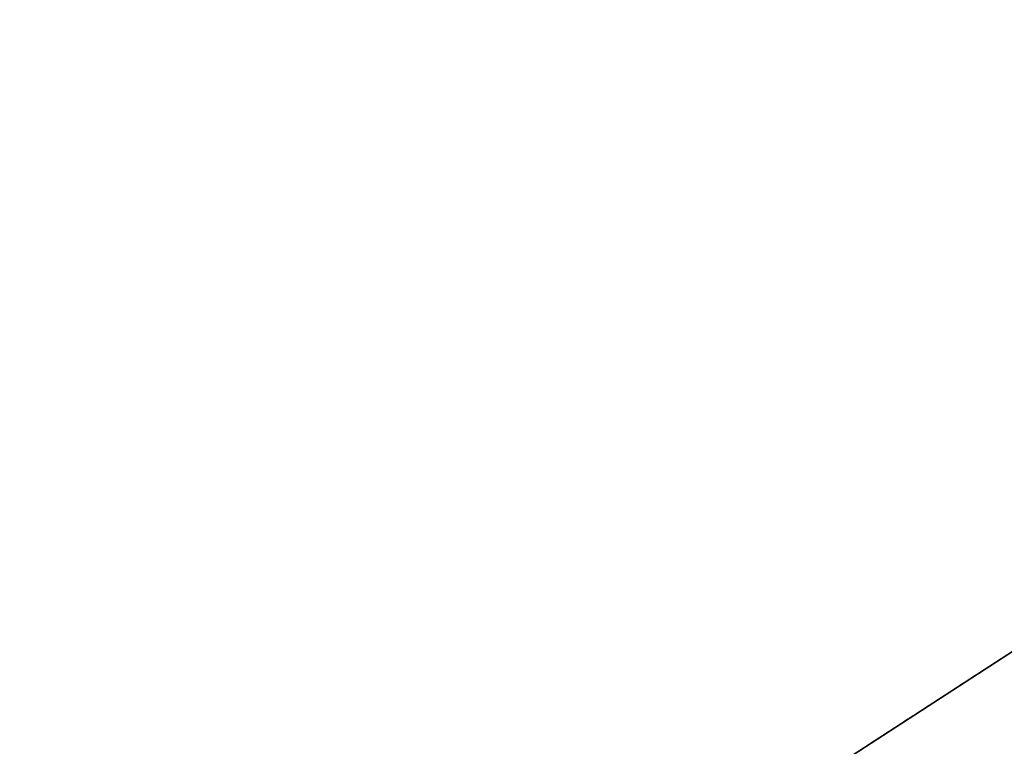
# Model space of a CAD drawing. Header units: millimetres. Extents: x -129091 to 155785, y -48843 to 227918.
# Tile 9 of 18: x -73261 to -13121, y 183486 to 227868. Entities that reach past the tile are written whole.
import ezdxf

# ---------------------------------------------------------------- set-up
doc = ezdxf.new("R2010")
doc.units = ezdxf.units.MM
doc.header["$LTSCALE"] = 100
doc.linetypes.add('BORDER', pattern=[44.45, 12.7, -6.35, 12.7, -6.35, 0, -6.35])
doc.linetypes.add('HIDDEN', pattern=[5, 2.5, -2.5])
for name, color, linetype in [('T--L9000_PERCEEL', 6, 'BORDER'), ('T--L9041_WEGDEEL', 8, 'Continuous'), ('X--T$7--_RASTERVERDELING', 8, 'HIDDEN')]:
    doc.layers.add(name, color=color, linetype=linetype)

msp = doc.modelspace()

# ---------------------------------------------------------------- linework, layer by layer
at = {"layer": 'T--L9000_PERCEEL', "const_width": 100, "flags": 128}
msp.add_lwpolyline([(31374, 207473), (21669, 211530), (-47386, 166719), (-43122, 160241), (-29191, 139065), (-28949, 139666), (-25350, 138114), (-25182, 138475), (31246, 138525), (33980, 137416), (43864, 160935), (28223, 167502), (31374, 207473)], dxfattribs=at)
at = {"layer": 'T--L9041_WEGDEEL', "const_width": 100, "flags": 128}
msp.add_lwpolyline([(-47254, 166805), (-47061, 166511), (-46952, 166345), (-32738, 144711), (-18782, 177748), (-13828, 175629), (-13046, 177475), (-12412, 177207), (-12408, 189417), (-7901, 192342), (-3431, 192368), (-6078, 193525), (-47254, 166805)], dxfattribs=at)
at = {"layer": 'X--T$7--_RASTERVERDELING', "flags": 128}
msp.add_lwpolyline([(155715, 60096), (46846, 227868), (-120926, 118998), (-12056, -48774), (155715, 60096)], dxfattribs=at)

doc.saveas('drawing.dxf')
